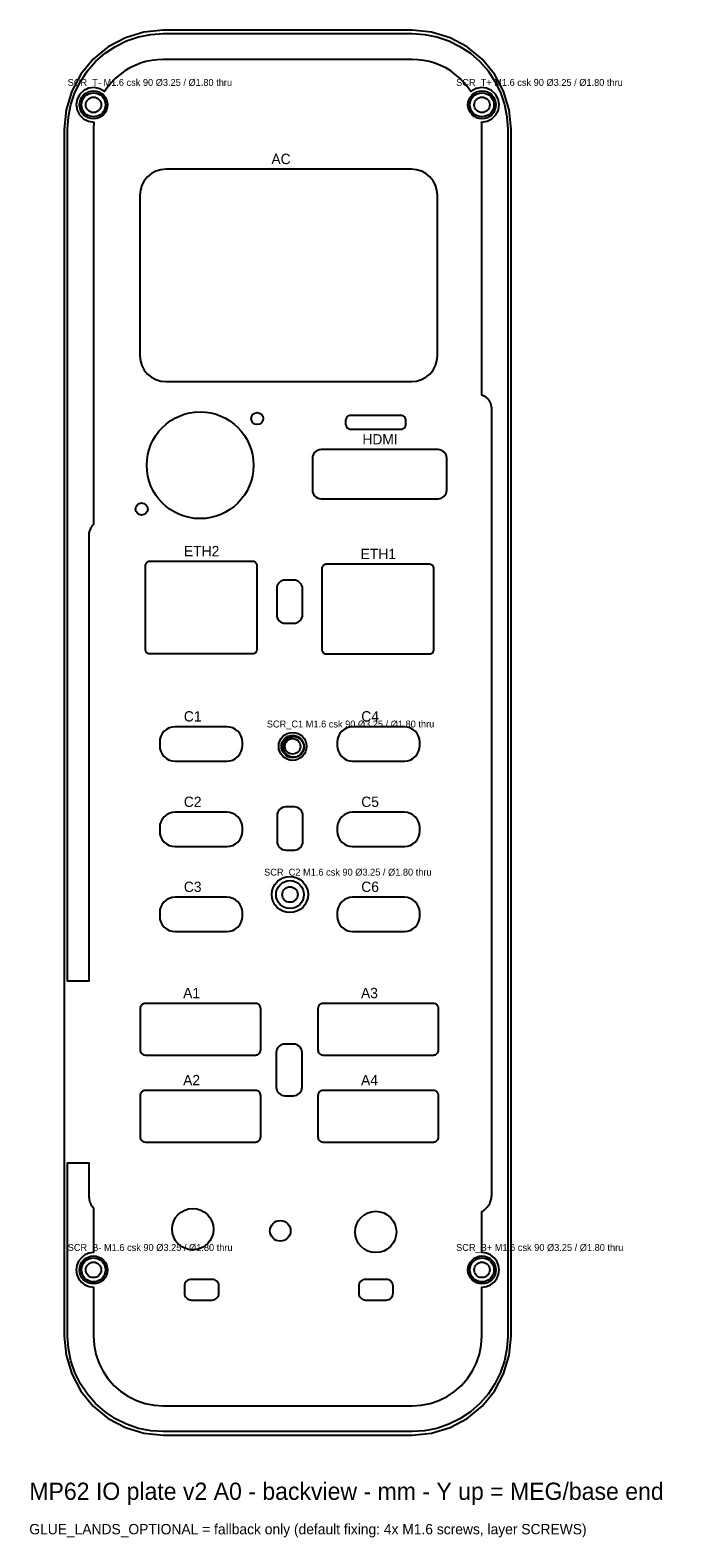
# Model space of a CAD drawing. Header units: metres. Extents: x 23 to 98, y -16 to 159.
import ezdxf

# ---------------------------------------------------------------- set-up
doc = ezdxf.new("R2010")
doc.units = ezdxf.units.M
for name, color, linetype in [('GLUE_LANDS_OPTIONAL', 7, 'Continuous'), ('LIGHT_WINDOWS', 7, 'Continuous'), ('NOTES', 7, 'Continuous'), ('OPENINGS', 7, 'Continuous'), ('OUTLINE', 7, 'Continuous'), ('PINS', 7, 'Continuous'), ('SCREW_BOSSES', 7, 'Continuous'), ('SCREWS', 7, 'Continuous')]:
    doc.layers.add(name, color=color, linetype=linetype)

msp = doc.modelspace()

# ---------------------------------------------------------------- linework, layer by layer
at = {"layer": 'GLUE_LANDS_OPTIONAL'}
msp.add_lwpolyline([(27.64, 7.02), (27.64, 17.07), (27.64, 27.12), (28.86, 27.12), (30.08, 27.12), (30.08, 25.21), (30.08, 23.3), (30.08, 23.28), (30.08, 23.27), (30.09, 23.25), (30.09, 23.23), (30.09, 23.21), (30.09, 23.2), (30.09, 23.18), (30.1, 23.16), (30.1, 23.14), (30.11, 23.13), (30.11, 23.11), (30.12, 23.09), (30.13, 22.99), (30.13, 22.88), (30.14, 22.87), (30.14, 22.85), (30.14, 22.84), (30.14, 22.82), (30.14, 22.81), (30.15, 22.8), (30.15, 22.78), (30.16, 22.77), (30.16, 22.75), (30.16, 22.74), (30.17, 22.72), (30.17, 22.71), (30.23, 22.55), (30.3, 22.39), (30.3, 22.38), (30.3, 22.37), (30.31, 22.36), (30.31, 22.35), (30.32, 22.34), (30.32, 22.33), (30.32, 22.32), (30.33, 22.32), (30.34, 22.31), (30.34, 22.3), (30.34, 22.29), (30.35, 22.28), (30.41, 22.18), (30.47, 22.08), (30.48, 22.07), (30.49, 22.06), (30.49, 22.05), (30.5, 22.05), (30.51, 22.04), (30.51, 22.03), (30.52, 22.02), (30.53, 22.01), (30.54, 22), (30.54, 21.99), (30.55, 21.98), (30.56, 21.98), (30.6, 21.94), (30.64, 21.89), (30.64, 19.3), (30.64, 16.7), (30.12, 16.63), (29.64, 16.43), (29.23, 16.11), (28.91, 15.7), (28.71, 15.22), (28.64, 14.7), (28.71, 14.18), (28.91, 13.7), (29.23, 13.29), (29.64, 12.97), (30.12, 12.77), (30.64, 12.7), (30.64, 9.86), (30.64, 7.02), (30.71, 5.96), (30.92, 4.92), (31.26, 3.92), (31.73, 2.97), (32.31, 2.09), (33.01, 1.29), (33.81, 0.59), (34.69, 0.01), (35.64, -0.46), (36.64, -0.8), (37.68, -1.01), (38.74, -1.08), (53.19, -1.08), (67.64, -1.08), (68.7, -1.01), (69.74, -0.8), (70.74, -0.46), (71.69, 0.01), (72.57, 0.59), (73.37, 1.29), (74.07, 2.09), (74.66, 2.97), (75.12, 3.92), (75.46, 4.92), (75.67, 5.96), (75.74, 7.02), (75.74, 9.86), (75.74, 12.7), (76.26, 12.77), (76.74, 12.97), (77.15, 13.29), (77.47, 13.7), (77.67, 14.18), (77.74, 14.7), (77.67, 15.22), (77.47, 15.7), (77.15, 16.11), (76.74, 16.43), (76.26, 16.63), (75.74, 16.7), (75.74, 19.09), (75.74, 21.48), (75.83, 21.53), (75.93, 21.59), (75.94, 21.6), (75.94, 21.61), (75.95, 21.61), (75.96, 21.62), (75.97, 21.62), (75.98, 21.63), (75.99, 21.64), (76, 21.65), (76.01, 21.65), (76.02, 21.66), (76.02, 21.67), (76.03, 21.68), (76.22, 21.86), (76.41, 22.05), (76.42, 22.06), (76.42, 22.07), (76.43, 22.08), (76.44, 22.09), (76.45, 22.1), (76.46, 22.11), (76.46, 22.12), (76.47, 22.13), (76.48, 22.14), (76.48, 22.15), (76.49, 22.16), (76.5, 22.17), (76.57, 22.29), (76.65, 22.42), (76.65, 22.43), (76.66, 22.44), (76.67, 22.45), (76.67, 22.46), (76.67, 22.47), (76.68, 22.48), (76.69, 22.49), (76.69, 22.5), (76.69, 22.51), (76.7, 22.52), (76.7, 22.54), (76.71, 22.55), (76.77, 22.75), (76.83, 22.95), (76.83, 22.96), (76.84, 22.98), (76.84, 22.99), (76.85, 23.01), (76.85, 23.02), (76.85, 23.04), (76.85, 23.05), (76.86, 23.07), (76.86, 23.08), (76.86, 23.1), (76.86, 23.11), (76.86, 23.13), (76.86, 23.18), (76.86, 23.23), (76.86, 23.24), (76.87, 23.26), (76.87, 23.27), (76.87, 23.29), (76.87, 23.3), (76.88, 23.31), (76.88, 23.33), (76.88, 23.34), (76.88, 23.36), (76.88, 23.37), (76.88, 23.39), (76.88, 23.4), (76.88, 69.05), (76.88, 114.7), (76.88, 114.72), (76.88, 114.74), (76.88, 114.76), (76.88, 114.77), (76.88, 114.79), (76.87, 114.81), (76.87, 114.83), (76.86, 114.85), (76.86, 114.86), (76.86, 114.88), (76.85, 114.9), (76.84, 114.92), (76.84, 114.99), (76.83, 115.06), (76.83, 115.07), (76.83, 115.09), (76.82, 115.11), (76.82, 115.13), (76.81, 115.15), (76.81, 115.17), (76.81, 115.18), (76.8, 115.2), (76.79, 115.22), (76.78, 115.23), (76.78, 115.25), (76.77, 115.27), (76.69, 115.42), (76.62, 115.57), (76.61, 115.58), (76.61, 115.6), (76.6, 115.61), (76.59, 115.62), (76.58, 115.64), (76.57, 115.65), (76.56, 115.67), (76.55, 115.68), (76.54, 115.69), (76.53, 115.7), (76.52, 115.71), (76.51, 115.72), (76.41, 115.83), (76.31, 115.92), (76.3, 115.94), (76.28, 115.95), (76.27, 115.96), (76.26, 115.97), (76.25, 115.98), (76.23, 115.99), (76.22, 116), (76.21, 116.01), (76.19, 116.01), (76.18, 116.02), (76.17, 116.03), (76.15, 116.04), (76, 116.11), (75.85, 116.19), (75.84, 116.19), (75.83, 116.2), (75.82, 116.2), (75.81, 116.2), (75.81, 116.21), (75.8, 116.21), (75.79, 116.22), (75.78, 116.22), (75.77, 116.22), (75.76, 116.22), (75.75, 116.23), (75.74, 116.23), (75.74, 131.68), (75.74, 147.12), (75.74, 147.19), (75.74, 147.26), (75.74, 147.33), (75.73, 147.4), (75.73, 147.47), (75.73, 147.54), (75.72, 147.6), (75.72, 147.67), (75.72, 147.74), (75.71, 147.81), (75.7, 147.88), (75.7, 147.95), (76.33, 148.04), (76.9, 148.32), (77.36, 148.78), (77.65, 149.35), (77.74, 149.98), (77.63, 150.61), (77.32, 151.17), (76.86, 151.61), (76.28, 151.88), (75.64, 151.95), (75.01, 151.81), (74.46, 151.49), (74.07, 152.04), (73.64, 152.56), (73.17, 153.04), (72.65, 153.48), (72.11, 153.88), (71.53, 154.23), (70.92, 154.53), (70.29, 154.77), (69.65, 154.97), (68.98, 155.11), (68.31, 155.19), (67.64, 155.22), (53.19, 155.22), (38.74, 155.22), (38.06, 155.19), (37.4, 155.11), (36.73, 154.97), (36.09, 154.77), (35.46, 154.53), (34.85, 154.23), (34.27, 153.88), (33.73, 153.48), (33.21, 153.04), (32.74, 152.56), (32.31, 152.04), (31.92, 151.49), (31.37, 151.81), (30.74, 151.95), (30.11, 151.88), (29.52, 151.61), (29.06, 151.17), (28.75, 150.61), (28.64, 149.98), (28.73, 149.35), (29.02, 148.78), (29.48, 148.32), (30.05, 148.04), (30.68, 147.95), (30.68, 147.88), (30.67, 147.81), (30.66, 147.74), (30.66, 147.67), (30.66, 147.6), (30.65, 147.54), (30.65, 147.47), (30.64, 147.4), (30.64, 147.33), (30.64, 147.26), (30.64, 147.19), (30.64, 147.12), (30.64, 124.17), (30.64, 101.22), (30.64, 101.22), (30.64, 101.22), (30.63, 101.22), (30.62, 101.21), (30.61, 101.2), (30.6, 101.19), (30.59, 101.18), (30.58, 101.17), (30.57, 101.16), (30.56, 101.15), (30.55, 101.14), (30.54, 101.13), (30.54, 101.12), (30.53, 101.11), (30.45, 101.01), (30.38, 100.91), (30.37, 100.9), (30.36, 100.89), (30.36, 100.88), (30.35, 100.87), (30.34, 100.86), (30.34, 100.84), (30.33, 100.83), (30.32, 100.82), (30.32, 100.81), (30.31, 100.8), (30.31, 100.79), (30.3, 100.77), (30.23, 100.59), (30.15, 100.4), (30.14, 100.38), (30.14, 100.36), (30.13, 100.34), (30.13, 100.33), (30.12, 100.31), (30.12, 100.29), (30.12, 100.27), (30.11, 100.25), (30.11, 100.23), (30.11, 100.21), (30.11, 100.19), (30.11, 100.18), (30.11, 100.15), (30.11, 100.12), (30.1, 100.11), (30.1, 100.09), (30.1, 100.08), (30.09, 100.07), (30.09, 100.05), (30.09, 100.04), (30.09, 100.02), (30.09, 100.01), (30.09, 99.99), (30.08, 99.98), (30.08, 99.97), (30.08, 99.95), (30.08, 74.09), (30.08, 48.23), (28.86, 48.23), (27.64, 48.23), (27.64, 97.67), (27.64, 147.12), (27.73, 148.57), (28.02, 149.99), (28.48, 151.37), (29.13, 152.67), (29.93, 153.88), (30.89, 154.97), (31.98, 155.93), (33.19, 156.73), (34.49, 157.38), (35.87, 157.84), (37.29, 158.12), (38.74, 158.22), (53.19, 158.22), (67.64, 158.22), (69.09, 158.12), (70.51, 157.84), (71.89, 157.38), (73.19, 156.73), (74.4, 155.93), (75.49, 154.97), (76.45, 153.88), (77.25, 152.67), (77.89, 151.37), (78.36, 149.99), (78.64, 148.57), (78.74, 147.12), (78.74, 77.07), (78.74, 7.02), (78.64, 5.57), (78.36, 4.15), (77.89, 2.77), (77.25, 1.47), (76.45, 0.26), (75.49, -0.83), (74.4, -1.79), (73.19, -2.59), (71.89, -3.23), (70.51, -3.7), (69.09, -3.98), (67.64, -4.08), (53.19, -4.08), (38.74, -4.08), (37.29, -3.98), (35.87, -3.7), (34.49, -3.23), (33.19, -2.59), (31.98, -1.79), (30.89, -0.83), (29.93, 0.26), (29.13, 1.47), (28.48, 2.77), (28.02, 4.15), (27.73, 5.57)], close=True, dxfattribs=at)
at = {"layer": 'LIGHT_WINDOWS'}
for points in [[(66.91, 113.29), (66.9, 113.41), (66.86, 113.52), (66.81, 113.63), (66.73, 113.72), (66.64, 113.79), (66.54, 113.85), (66.43, 113.88), (66.31, 113.89), (60.51, 113.89), (60.39, 113.88), (60.28, 113.85), (60.18, 113.79), (60.09, 113.72), (60.01, 113.63), (59.96, 113.52), (59.92, 113.41), (59.91, 113.29), (59.91, 112.89), (59.92, 112.78), (59.96, 112.66), (60.01, 112.56), (60.09, 112.47), (60.18, 112.4), (60.28, 112.34), (60.39, 112.31), (60.51, 112.29), (66.31, 112.29), (66.43, 112.31), (66.54, 112.34), (66.64, 112.4), (66.73, 112.47), (66.81, 112.56), (66.86, 112.66), (66.9, 112.78), (66.91, 112.89)], [(54.91, 93.77), (54.89, 93.96), (54.83, 94.15), (54.74, 94.32), (54.61, 94.47), (54.46, 94.6), (54.29, 94.69), (54.1, 94.75), (53.91, 94.77), (52.91, 94.77), (52.71, 94.75), (52.52, 94.69), (52.35, 94.6), (52.2, 94.47), (52.07, 94.32), (51.98, 94.15), (51.93, 93.96), (51.91, 93.77), (51.91, 90.77), (51.93, 90.57), (51.98, 90.38), (52.07, 90.21), (52.2, 90.06), (52.35, 89.94), (52.52, 89.84), (52.71, 89.79), (52.91, 89.77), (53.91, 89.77), (54.1, 89.79), (54.29, 89.84), (54.46, 89.94), (54.61, 90.06), (54.74, 90.21), (54.83, 90.38), (54.89, 90.57), (54.91, 90.77)], [(54.96, 67.44), (54.94, 67.64), (54.88, 67.82), (54.79, 68), (54.67, 68.15), (54.52, 68.27), (54.34, 68.36), (54.16, 68.42), (53.96, 68.44), (52.96, 68.44), (52.77, 68.42), (52.58, 68.36), (52.41, 68.27), (52.25, 68.15), (52.13, 68), (52.04, 67.82), (51.98, 67.64), (51.96, 67.44), (51.96, 64.44), (51.98, 64.25), (52.04, 64.06), (52.13, 63.89), (52.25, 63.73), (52.41, 63.61), (52.58, 63.52), (52.77, 63.46), (52.96, 63.44), (53.96, 63.44), (54.16, 63.46), (54.34, 63.52), (54.52, 63.61), (54.67, 63.73), (54.79, 63.89), (54.88, 64.06), (54.94, 64.25), (54.96, 64.44)], [(54.85, 39.92), (54.84, 40.12), (54.78, 40.3), (54.69, 40.48), (54.56, 40.63), (54.41, 40.75), (54.24, 40.84), (54.05, 40.9), (53.85, 40.92), (52.85, 40.92), (52.66, 40.9), (52.47, 40.84), (52.3, 40.75), (52.15, 40.63), (52.02, 40.48), (51.93, 40.3), (51.87, 40.12), (51.85, 39.92), (51.85, 35.92), (51.87, 35.72), (51.93, 35.54), (52.02, 35.36), (52.15, 35.21), (52.3, 35.09), (52.47, 35), (52.66, 34.94), (52.85, 34.92), (53.85, 34.92), (54.05, 34.94), (54.24, 35), (54.41, 35.09), (54.56, 35.21), (54.69, 35.36), (54.78, 35.54), (54.84, 35.72), (54.85, 35.92)], [(45.2, 12.8), (45.19, 12.96), (45.14, 13.11), (45.07, 13.25), (44.97, 13.37), (44.85, 13.47), (44.71, 13.54), (44.56, 13.59), (44.4, 13.6), (42, 13.6), (41.85, 13.59), (41.7, 13.54), (41.56, 13.47), (41.44, 13.37), (41.34, 13.25), (41.26, 13.11), (41.22, 12.96), (41.2, 12.8), (41.2, 12), (41.22, 11.84), (41.26, 11.69), (41.34, 11.56), (41.44, 11.44), (41.56, 11.34), (41.7, 11.26), (41.85, 11.22), (42, 11.2), (44.4, 11.2), (44.56, 11.22), (44.71, 11.26), (44.85, 11.34), (44.97, 11.44), (45.07, 11.56), (45.14, 11.69), (45.19, 11.84), (45.2, 12)], [(65.43, 12.8), (65.41, 12.96), (65.37, 13.11), (65.29, 13.25), (65.19, 13.37), (65.07, 13.47), (64.93, 13.54), (64.78, 13.59), (64.63, 13.6), (62.23, 13.6), (62.07, 13.59), (61.92, 13.54), (61.78, 13.47), (61.66, 13.37), (61.56, 13.25), (61.49, 13.11), (61.44, 12.96), (61.43, 12.8), (61.43, 12), (61.44, 11.84), (61.49, 11.69), (61.56, 11.56), (61.66, 11.44), (61.78, 11.34), (61.92, 11.26), (62.07, 11.22), (62.23, 11.2), (64.63, 11.2), (64.78, 11.22), (64.93, 11.26), (65.07, 11.34), (65.19, 11.44), (65.29, 11.56), (65.37, 11.69), (65.41, 11.84), (65.43, 12)]]:
    msp.add_lwpolyline(points, close=True, dxfattribs=at)
at = {"layer": 'OPENINGS'}
for points in [[(70.57, 139.47), (70.52, 140.06), (70.35, 140.62), (70.07, 141.14), (69.7, 141.6), (69.24, 141.97), (68.72, 142.25), (68.16, 142.42), (67.57, 142.47), (39.02, 142.47), (38.44, 142.42), (37.88, 142.25), (37.36, 141.97), (36.9, 141.6), (36.53, 141.14), (36.25, 140.62), (36.08, 140.06), (36.02, 139.47), (36.02, 120.83), (36.08, 120.24), (36.25, 119.68), (36.53, 119.16), (36.9, 118.7), (37.36, 118.33), (37.88, 118.05), (38.44, 117.88), (39.02, 117.83), (67.57, 117.83), (68.16, 117.88), (68.72, 118.05), (69.24, 118.33), (69.7, 118.7), (70.07, 119.16), (70.35, 119.68), (70.52, 120.24), (70.57, 120.83)], [(71.66, 108.92), (71.64, 109.11), (71.58, 109.3), (71.49, 109.47), (71.37, 109.63), (71.21, 109.75), (71.04, 109.84), (70.85, 109.9), (70.66, 109.92), (57.06, 109.92), (56.86, 109.9), (56.68, 109.84), (56.5, 109.75), (56.35, 109.63), (56.23, 109.47), (56.13, 109.3), (56.08, 109.11), (56.06, 108.92), (56.06, 105.22), (56.08, 105.02), (56.13, 104.84), (56.23, 104.66), (56.35, 104.51), (56.5, 104.39), (56.68, 104.3), (56.86, 104.24), (57.06, 104.22), (70.66, 104.22), (70.85, 104.24), (71.04, 104.3), (71.21, 104.39), (71.37, 104.51), (71.49, 104.66), (71.58, 104.84), (71.64, 105.02), (71.66, 105.22)], [(49.65, 96.44), (49.64, 96.54), (49.61, 96.64), (49.56, 96.72), (49.5, 96.8), (49.42, 96.86), (49.34, 96.91), (49.24, 96.94), (49.15, 96.94), (37.15, 96.94), (37.05, 96.94), (36.95, 96.91), (36.87, 96.86), (36.79, 96.8), (36.73, 96.72), (36.68, 96.64), (36.65, 96.54), (36.65, 96.44), (36.65, 86.75), (36.65, 86.65), (36.68, 86.55), (36.73, 86.47), (36.79, 86.39), (36.87, 86.33), (36.95, 86.28), (37.05, 86.25), (37.15, 86.25), (49.15, 86.25), (49.24, 86.25), (49.34, 86.28), (49.42, 86.33), (49.5, 86.39), (49.56, 86.47), (49.61, 86.55), (49.64, 86.65), (49.65, 86.75)], [(70.16, 96.11), (70.15, 96.2), (70.13, 96.3), (70.08, 96.38), (70.02, 96.46), (69.94, 96.52), (69.86, 96.57), (69.76, 96.6), (69.66, 96.61), (57.66, 96.61), (57.57, 96.6), (57.47, 96.57), (57.39, 96.52), (57.31, 96.46), (57.25, 96.38), (57.2, 96.3), (57.17, 96.2), (57.16, 96.11), (57.16, 86.71), (57.17, 86.61), (57.2, 86.52), (57.25, 86.43), (57.31, 86.35), (57.39, 86.29), (57.47, 86.25), (57.57, 86.22), (57.66, 86.21), (69.66, 86.21), (69.76, 86.22), (69.86, 86.25), (69.94, 86.29), (70.02, 86.35), (70.08, 86.43), (70.13, 86.52), (70.15, 86.61), (70.16, 86.71)], [(47.93, 75.96), (47.9, 76.31), (47.79, 76.65), (47.63, 76.96), (47.4, 77.23), (47.13, 77.45), (46.82, 77.62), (46.48, 77.72), (46.13, 77.76), (40.13, 77.76), (39.78, 77.72), (39.44, 77.62), (39.13, 77.45), (38.86, 77.23), (38.63, 76.96), (38.47, 76.65), (38.36, 76.31), (38.33, 75.96), (38.33, 75.56), (38.36, 75.21), (38.47, 74.87), (38.63, 74.56), (38.86, 74.28), (39.13, 74.06), (39.44, 73.89), (39.78, 73.79), (40.13, 73.76), (46.13, 73.76), (46.48, 73.79), (46.82, 73.89), (47.13, 74.06), (47.4, 74.28), (47.63, 74.56), (47.79, 74.87), (47.9, 75.21), (47.93, 75.56)], [(68.53, 75.96), (68.5, 76.31), (68.39, 76.65), (68.23, 76.96), (68, 77.23), (67.73, 77.45), (67.42, 77.62), (67.08, 77.72), (66.73, 77.76), (60.73, 77.76), (60.38, 77.72), (60.04, 77.62), (59.73, 77.45), (59.46, 77.23), (59.23, 76.96), (59.07, 76.65), (58.96, 76.31), (58.93, 75.96), (58.93, 75.56), (58.96, 75.21), (59.07, 74.87), (59.23, 74.56), (59.46, 74.28), (59.73, 74.06), (60.04, 73.89), (60.38, 73.79), (60.73, 73.76), (66.73, 73.76), (67.08, 73.79), (67.42, 73.89), (67.73, 74.06), (68, 74.28), (68.23, 74.56), (68.39, 74.87), (68.5, 75.21), (68.53, 75.56)], [(47.93, 66.04), (47.9, 66.39), (47.79, 66.73), (47.63, 67.04), (47.4, 67.31), (47.13, 67.54), (46.82, 67.7), (46.48, 67.81), (46.13, 67.84), (40.13, 67.84), (39.78, 67.81), (39.44, 67.7), (39.13, 67.54), (38.86, 67.31), (38.63, 67.04), (38.47, 66.73), (38.36, 66.39), (38.33, 66.04), (38.33, 65.64), (38.36, 65.29), (38.47, 64.95), (38.63, 64.64), (38.86, 64.37), (39.13, 64.14), (39.44, 63.98), (39.78, 63.87), (40.13, 63.84), (46.13, 63.84), (46.48, 63.87), (46.82, 63.98), (47.13, 64.14), (47.4, 64.37), (47.63, 64.64), (47.79, 64.95), (47.9, 65.29), (47.93, 65.64)], [(68.53, 66.04), (68.5, 66.39), (68.39, 66.73), (68.23, 67.04), (68, 67.31), (67.73, 67.54), (67.42, 67.7), (67.08, 67.81), (66.73, 67.84), (60.73, 67.84), (60.38, 67.81), (60.04, 67.7), (59.73, 67.54), (59.46, 67.31), (59.23, 67.04), (59.07, 66.73), (58.96, 66.39), (58.93, 66.04), (58.93, 65.64), (58.96, 65.29), (59.07, 64.95), (59.23, 64.64), (59.46, 64.37), (59.73, 64.14), (60.04, 63.98), (60.38, 63.87), (60.73, 63.84), (66.73, 63.84), (67.08, 63.87), (67.42, 63.98), (67.73, 64.14), (68, 64.37), (68.23, 64.64), (68.39, 64.95), (68.5, 65.29), (68.53, 65.64)], [(47.93, 56.17), (47.9, 56.52), (47.79, 56.86), (47.63, 57.17), (47.4, 57.44), (47.13, 57.67), (46.82, 57.83), (46.48, 57.94), (46.13, 57.97), (40.13, 57.97), (39.78, 57.94), (39.44, 57.83), (39.13, 57.67), (38.86, 57.44), (38.63, 57.17), (38.47, 56.86), (38.36, 56.52), (38.33, 56.17), (38.33, 55.77), (38.36, 55.42), (38.47, 55.08), (38.63, 54.77), (38.86, 54.5), (39.13, 54.28), (39.44, 54.11), (39.78, 54.01), (40.13, 53.97), (46.13, 53.97), (46.48, 54.01), (46.82, 54.11), (47.13, 54.28), (47.4, 54.5), (47.63, 54.77), (47.79, 55.08), (47.9, 55.42), (47.93, 55.77)], [(68.53, 56.17), (68.5, 56.52), (68.39, 56.86), (68.23, 57.17), (68, 57.44), (67.73, 57.67), (67.42, 57.83), (67.08, 57.94), (66.73, 57.97), (60.73, 57.97), (60.38, 57.94), (60.04, 57.83), (59.73, 57.67), (59.46, 57.44), (59.23, 57.17), (59.07, 56.86), (58.96, 56.52), (58.93, 56.17), (58.93, 55.77), (58.96, 55.42), (59.07, 55.08), (59.23, 54.77), (59.46, 54.5), (59.73, 54.28), (60.04, 54.11), (60.38, 54.01), (60.73, 53.97), (66.73, 53.97), (67.08, 54.01), (67.42, 54.11), (67.73, 54.28), (68, 54.5), (68.23, 54.77), (68.39, 55.08), (68.5, 55.42), (68.53, 55.77)], [(50.05, 45.04), (50.04, 45.16), (50.01, 45.27), (49.95, 45.37), (49.88, 45.46), (49.79, 45.54), (49.68, 45.59), (49.57, 45.63), (49.45, 45.64), (36.66, 45.64), (36.54, 45.63), (36.43, 45.59), (36.32, 45.54), (36.23, 45.46), (36.16, 45.37), (36.1, 45.27), (36.07, 45.16), (36.05, 45.04), (36.05, 40.24), (36.07, 40.12), (36.1, 40.01), (36.16, 39.9), (36.23, 39.81), (36.32, 39.74), (36.43, 39.68), (36.54, 39.65), (36.66, 39.64), (49.45, 39.64), (49.57, 39.65), (49.68, 39.68), (49.79, 39.74), (49.88, 39.81), (49.95, 39.9), (50.01, 40.01), (50.04, 40.12), (50.05, 40.24)], [(70.7, 45.04), (70.69, 45.16), (70.65, 45.27), (70.6, 45.37), (70.52, 45.46), (70.43, 45.54), (70.33, 45.59), (70.21, 45.63), (70.1, 45.64), (57.3, 45.64), (57.18, 45.63), (57.07, 45.59), (56.96, 45.54), (56.87, 45.46), (56.8, 45.37), (56.74, 45.27), (56.71, 45.16), (56.7, 45.04), (56.7, 40.24), (56.71, 40.12), (56.74, 40.01), (56.8, 39.9), (56.87, 39.81), (56.96, 39.74), (57.07, 39.68), (57.18, 39.65), (57.3, 39.64), (70.1, 39.64), (70.21, 39.65), (70.33, 39.68), (70.43, 39.74), (70.52, 39.81), (70.6, 39.9), (70.65, 40.01), (70.69, 40.12), (70.7, 40.24)], [(50.05, 34.93), (50.04, 35.05), (50.01, 35.16), (49.95, 35.27), (49.88, 35.36), (49.79, 35.43), (49.68, 35.49), (49.57, 35.52), (49.45, 35.53), (36.66, 35.53), (36.54, 35.52), (36.43, 35.49), (36.32, 35.43), (36.23, 35.36), (36.16, 35.27), (36.1, 35.16), (36.07, 35.05), (36.05, 34.93), (36.05, 30.13), (36.07, 30.02), (36.1, 29.91), (36.16, 29.8), (36.23, 29.71), (36.32, 29.64), (36.43, 29.58), (36.54, 29.55), (36.66, 29.53), (49.45, 29.53), (49.57, 29.55), (49.68, 29.58), (49.79, 29.64), (49.88, 29.71), (49.95, 29.8), (50.01, 29.91), (50.04, 30.02), (50.05, 30.13)], [(70.7, 34.93), (70.69, 35.05), (70.65, 35.16), (70.6, 35.27), (70.52, 35.36), (70.43, 35.43), (70.33, 35.49), (70.21, 35.52), (70.1, 35.53), (57.3, 35.53), (57.18, 35.52), (57.07, 35.49), (56.96, 35.43), (56.87, 35.36), (56.8, 35.27), (56.74, 35.16), (56.71, 35.05), (56.7, 34.93), (56.7, 30.13), (56.71, 30.02), (56.74, 29.91), (56.8, 29.8), (56.87, 29.71), (56.96, 29.64), (57.07, 29.58), (57.18, 29.55), (57.3, 29.53), (70.1, 29.53), (70.21, 29.55), (70.33, 29.58), (70.43, 29.64), (70.52, 29.71), (70.6, 29.8), (70.65, 29.91), (70.69, 30.02), (70.7, 30.13)]]:
    msp.add_lwpolyline(points, close=True, dxfattribs=at)
for centre, radius in [((43.02, 108.11), 6.2), ((42.17, 19.42), 2.4), ((63.41, 19.1), 2.4)]:
    msp.add_circle(centre, radius, dxfattribs=at)
at = {"layer": 'OUTLINE'}
msp.add_lwpolyline([(79.14, 147.12), (78.92, 149.36), (78.26, 151.52), (77.2, 153.51), (75.77, 155.25), (74.03, 156.68), (72.04, 157.74), (69.88, 158.4), (67.64, 158.62), (38.74, 158.62), (36.5, 158.4), (34.34, 157.74), (32.35, 156.68), (30.61, 155.25), (29.18, 153.51), (28.12, 151.52), (27.46, 149.36), (27.24, 147.12), (27.24, 7.02), (27.46, 4.78), (28.12, 2.62), (29.18, 0.63), (30.61, -1.11), (32.35, -2.54), (34.34, -3.6), (36.5, -4.26), (38.74, -4.48), (67.64, -4.48), (69.88, -4.26), (72.04, -3.6), (74.03, -2.54), (75.77, -1.11), (77.2, 0.63), (78.26, 2.62), (78.92, 4.78), (79.14, 7.02)], close=True, dxfattribs=at)
at = {"layer": 'PINS'}
for centre, radius in [((49.65, 113.53), 0.7), ((36.23, 103.03), 0.7), ((53.89, 75.41), 1.2), ((52.33, 19.23), 1.2)]:
    msp.add_circle(centre, radius, dxfattribs=at)
at = {"layer": 'SCREW_BOSSES'}
for centre, radius in [((30.64, 149.95), 1.4), ((75.74, 149.95), 1.4), ((53.76, 75.47), 1.3), ((53.45, 58.27), 2.1), ((30.64, 14.7), 1.4), ((75.74, 14.7), 1.4)]:
    msp.add_circle(centre, radius, dxfattribs=at)
at = {"layer": 'SCREWS'}
for centre, radius in [((30.64, 149.95), 1.62), ((30.64, 149.95), 0.9), ((75.74, 149.95), 1.62), ((75.74, 149.95), 0.9), ((53.76, 75.47), 1.62), ((53.76, 75.47), 0.9), ((53.45, 58.27), 1.62), ((53.45, 58.27), 0.9), ((30.64, 14.7), 1.62), ((75.74, 14.7), 1.62), ((30.64, 14.7), 0.9), ((75.74, 14.7), 0.9)]:
    msp.add_circle(centre, radius, dxfattribs=at)

# ---------------------------------------------------------------- texts
at = {"layer": 'NOTES'}
for s, height, p in [('SCR_T- M1.6 csk 90 Ø3.25 / Ø1.80 thru', 0.8, (27.64, 152.15)), ('SCR_T+ M1.6 csk 90 Ø3.25 / Ø1.80 thru', 0.8, (72.74, 152.15)), ('AC', 1.2, (51.3, 143.07)), ('HDMI', 1.2, (61.86, 110.52)), ('ETH2', 1.2, (41.15, 97.54)), ('ETH1', 1.2, (61.66, 97.21)), ('C1', 1.2, (41.13, 78.36)), ('C4', 1.2, (61.73, 78.36)), ('SCR_C1 M1.6 csk 90 Ø3.25 / Ø1.80 thru', 0.8, (50.76, 77.67)), ('C2', 1.2, (41.13, 68.44)), ('C5', 1.2, (61.73, 68.44)), ('SCR_C2 M1.6 csk 90 Ø3.25 / Ø1.80 thru', 0.8, (50.45, 60.47)), ('C3', 1.2, (41.13, 58.57)), ('C6', 1.2, (61.73, 58.57)), ('A1', 1.2, (41.05, 46.24)), ('A3', 1.2, (61.7, 46.24)), ('A2', 1.2, (41.05, 36.13)), ('A4', 1.2, (61.7, 36.13)), ('SCR_B- M1.6 csk 90 Ø3.25 / Ø1.80 thru', 0.8, (27.64, 16.9)), ('SCR_B+ M1.6 csk 90 Ø3.25 / Ø1.80 thru', 0.8, (72.74, 16.9)), ('MP62 IO plate v2 A0 - backview - mm - Y up = MEG/base end', 2, (23.19, -12)), ('GLUE_LANDS_OPTIONAL = fallback only (default fixing: 4x M1.6 screws, layer SCREWS)', 1.2, (23.19, -16))]:
    msp.add_text(s, height=height, dxfattribs=at).set_placement(p)

doc.saveas('drawing.dxf')
